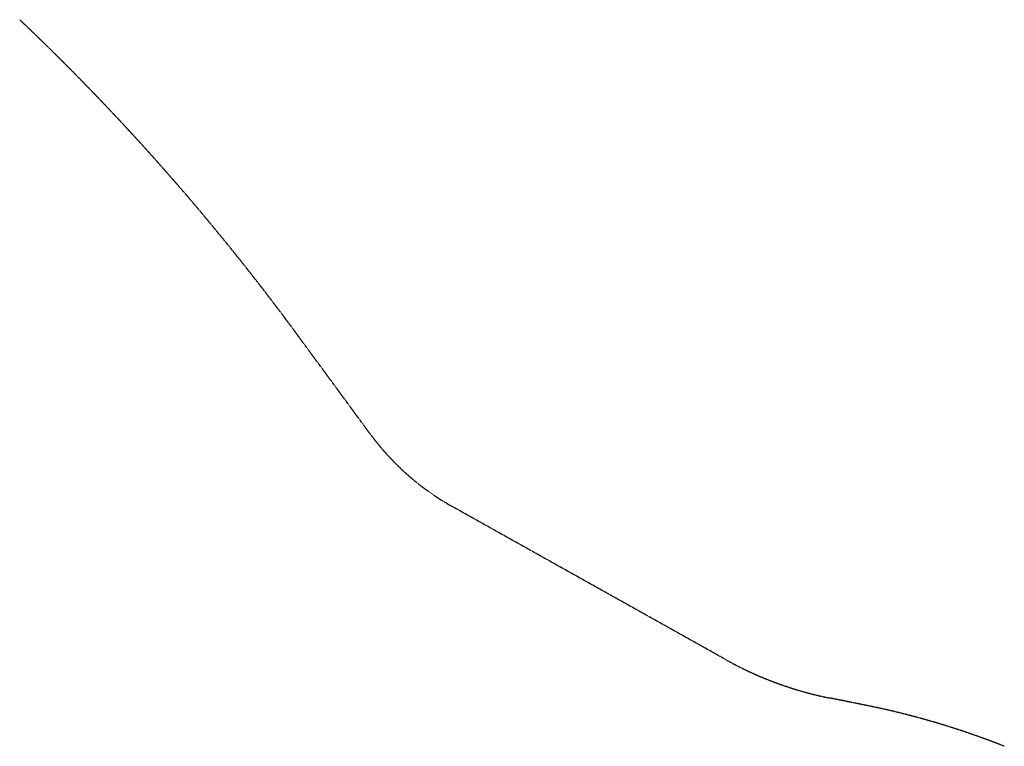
# Model space of a CAD drawing. Extents: x 429357 to 505151, y 227904 to 248592.
# Tile 1 of 256: x 429357 to 434204, y 243702 to 247278. Entities that reach past the tile are written whole.
import ezdxf

# ---------------------------------------------------------------- set-up
doc = ezdxf.new("R2010")
doc.units = 0
doc.header["$MEASUREMENT"] = 0
doc.linetypes.add('CENTER', pattern=[2, 1.25, -0.25, 0.25, -0.25])
doc.layers.add('V-RWAY-CNTR-PLO-F031-COMP', color=5, linetype='CENTER')

msp = doc.modelspace()

# ---------------------------------------------------------------- linework, layer by layer
at = {"layer": 'V-RWAY-CNTR-PLO-F031-COMP'}
for p, q in [((429386.2, 247249.8), (429356.5, 247278.1)), ((431081.1, 245240.6), (430720.9, 245730.8)), ((432831.7, 244129.3), (431488.4, 244880.8)), ((433523.7, 243903.7), (433343.9, 243939.9))]:
    msp.add_line(p, q, dxfattribs=at)
for centre, radius, start, end in [((421365.8, 238856.6), 11609.2, 36.30903, 46.30099), ((432114.5, 246000), 1282.4, 216.309, 240.7757), ((433691, 245665.2), 1759.9, 240.7757, 258.6257), ((432740.8, 240011.9), 3969.7, 68.3757, 78.6257)]:
    msp.add_arc(centre, radius, start, end, dxfattribs=at)

doc.saveas('drawing.dxf')
